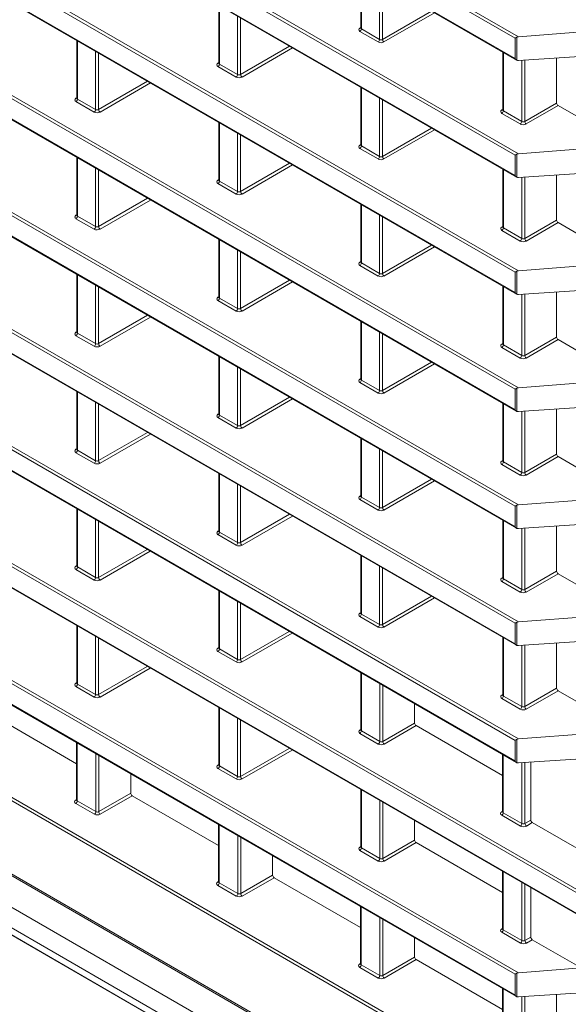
# Model space of a CAD drawing. Header units: millimetres. Extents: x 0 to 1118, y 0 to 864.
# Tile 182 of 256: x 813 to 826, y 316 to 339. Entities that reach past the tile are written whole.
import ezdxf

# ---------------------------------------------------------------- set-up
doc = ezdxf.new("R2010")
doc.units = ezdxf.units.MM

msp = doc.modelspace()

# ---------------------------------------------------------------- linework, layer by layer
at = {"color": 9, "linetype": 'Continuous', "lineweight": 0}
for p, q in [((779.903, 364.741), (824.822, 338.81)), ((824.742, 338.775), (779.833, 364.7)), ((779.833, 364.21), (824.742, 338.284)), ((824.742, 335.962), (779.833, 361.887)), ((779.903, 361.928), (824.822, 335.997)), ((779.833, 361.397), (824.742, 335.471)), ((824.742, 333.149), (779.833, 359.074)), ((779.903, 359.115), (824.822, 333.184)), ((779.833, 358.584), (824.742, 332.658)), ((824.742, 330.336), (779.833, 356.261)), ((779.903, 356.302), (824.822, 330.371)), ((779.833, 355.771), (824.742, 329.845)), ((824.742, 327.523), (779.833, 353.448)), ((779.903, 353.489), (824.822, 327.558)), ((779.833, 352.958), (824.742, 327.032)), ((777.38, 351.561), (824.742, 324.219)), ((824.742, 324.71), (779.833, 350.635)), ((779.903, 350.676), (824.822, 324.745)), ((824.742, 321.897), (777.38, 349.238)), ((777.451, 349.279), (824.822, 321.932)), ((777.38, 348.742), (824.742, 321.401)), ((826.979, 317.798), (777.38, 346.431)), ((777.451, 346.471), (827.014, 317.859)), ((777.38, 345.929), (826.979, 317.297)), ((824.742, 316.276), (781.796, 341.069)), ((781.868, 341.108), (824.822, 316.311)), ((781.706, 340.619), (824.742, 315.775)), ((821.05, 340.398), (821.05, 338.997)), ((821.488, 338.745), (821.488, 340.146)), ((821.558, 340.105), (821.558, 338.746)), ((817.639, 339.555), (817.639, 338.154)), ((821.558, 338.746), (822.736, 339.425)), ((822.807, 339.385), (821.593, 338.684)), ((818.076, 337.902), (818.076, 339.303)), ((818.146, 339.262), (818.146, 337.902)), ((821.015, 339.018), (821.036, 339.031)), ((821.453, 338.684), (821.015, 338.936)), ((821.05, 338.997), (821.488, 338.745)), ((814.227, 338.712), (814.227, 337.311)), ((824.742, 338.284), (824.742, 338.775)), ((824.784, 338.799), (824.784, 338.244)), ((824.742, 313.463), (781.307, 338.538)), ((781.377, 338.578), (824.822, 313.498)), ((814.664, 337.058), (814.664, 338.459)), ((818.146, 337.902), (819.324, 338.582)), ((819.395, 338.541), (818.182, 337.841)), ((814.734, 338.419), (814.734, 337.059)), ((824.462, 338.429), (824.462, 337.028)), ((824.904, 336.773), (824.904, 338.243)), ((824.974, 338.248), (824.974, 336.773)), ((817.603, 338.175), (817.624, 338.187)), ((818.041, 337.841), (817.604, 338.093)), ((817.639, 338.154), (818.076, 337.902)), ((814.734, 337.059), (815.912, 337.739)), ((779.928, 337.572), (824.742, 311.701)), ((815.983, 337.698), (814.77, 336.997)), ((821.05, 337.585), (821.05, 336.184)), ((814.191, 337.331), (814.212, 337.344)), ((814.227, 337.311), (814.664, 337.058)), ((821.488, 335.932), (821.488, 337.333)), ((821.558, 337.292), (821.558, 335.933)), ((814.629, 336.997), (814.192, 337.249)), ((824.427, 337.049), (824.448, 337.061)), ((824.462, 337.028), (824.904, 336.773)), ((824.974, 336.773), (825.741, 337.216)), ((825.777, 337.155), (825.01, 336.712)), ((824.869, 336.712), (824.427, 336.967)), ((817.639, 336.742), (817.639, 335.341)), ((821.558, 335.933), (822.736, 336.613)), ((822.807, 336.572), (821.593, 335.871)), ((840.245, 301.948), (780.336, 336.533)), ((818.076, 335.089), (818.076, 336.49)), ((818.146, 336.449), (818.146, 335.089)), ((821.015, 336.205), (821.036, 336.218)), ((821.453, 335.871), (821.015, 336.123)), ((821.05, 336.184), (821.488, 335.932)), ((780.336, 336.038), (839.899, 301.653)), ((814.227, 335.899), (814.227, 334.498)), ((824.742, 335.471), (824.742, 335.962)), ((824.784, 335.986), (824.784, 335.431)), ((839.781, 301.552), (780.44, 335.809)), ((814.664, 334.245), (814.664, 335.646)), ((814.734, 335.606), (814.734, 334.246)), ((818.146, 335.089), (819.324, 335.769)), ((819.395, 335.728), (818.182, 335.028)), ((824.462, 335.616), (824.462, 334.215)), ((817.603, 335.362), (817.624, 335.374)), ((824.904, 333.96), (824.904, 335.43)), ((824.974, 335.435), (824.974, 333.96)), ((818.041, 335.028), (817.604, 335.28)), ((817.639, 335.341), (818.076, 335.089)), ((814.734, 334.246), (815.912, 334.926)), ((815.983, 334.885), (814.77, 334.185)), ((821.05, 334.772), (821.05, 333.371)), ((814.191, 334.518), (814.212, 334.531)), ((814.629, 334.184), (814.192, 334.436)), ((814.227, 334.498), (814.664, 334.245)), ((821.488, 333.119), (821.488, 334.52)), ((821.558, 334.479), (821.558, 333.12)), ((824.427, 334.236), (824.448, 334.248)), ((824.462, 334.215), (824.904, 333.96)), ((824.974, 333.96), (825.741, 334.403)), ((825.777, 334.342), (825.01, 333.899)), ((824.869, 333.899), (824.427, 334.154)), ((817.639, 333.929), (817.639, 332.528)), ((821.558, 333.12), (822.736, 333.8)), ((822.807, 333.759), (821.593, 333.058)), ((818.076, 332.276), (818.076, 333.677)), ((818.146, 333.636), (818.146, 332.276)), ((821.015, 333.392), (821.036, 333.405)), ((821.453, 333.058), (821.015, 333.31)), ((821.05, 333.371), (821.488, 333.119)), ((814.227, 333.086), (814.227, 331.685)), ((824.742, 332.658), (824.742, 333.149)), ((824.784, 333.173), (824.784, 332.618)), ((814.664, 331.432), (814.664, 332.833)), ((814.734, 332.793), (814.734, 331.433)), ((818.146, 332.276), (819.324, 332.956)), ((819.395, 332.915), (818.182, 332.215)), ((824.462, 332.803), (824.462, 331.402)), ((817.603, 332.549), (817.624, 332.561)), ((817.639, 332.528), (818.076, 332.276)), ((824.904, 331.147), (824.904, 332.617)), ((824.974, 332.622), (824.974, 331.147)), ((818.041, 332.215), (817.604, 332.467)), ((814.734, 331.433), (815.912, 332.113)), ((815.983, 332.072), (814.77, 331.372)), ((821.05, 331.959), (821.05, 330.558)), ((814.191, 331.705), (814.212, 331.718)), ((814.629, 331.371), (814.192, 331.624)), ((814.227, 331.685), (814.664, 331.432)), ((821.488, 330.306), (821.488, 331.707)), ((821.558, 331.667), (821.558, 330.307)), ((824.974, 331.147), (825.741, 331.59)), ((824.427, 331.423), (824.448, 331.435)), ((824.869, 331.086), (824.427, 331.341)), ((824.462, 331.402), (824.904, 331.147)), ((825.777, 331.529), (825.01, 331.086)), ((817.639, 331.116), (817.639, 329.715)), ((818.076, 329.463), (818.076, 330.864)), ((821.558, 330.307), (822.736, 330.987)), ((822.807, 330.946), (821.593, 330.245)), ((818.146, 330.823), (818.146, 329.463)), ((821.015, 330.579), (821.036, 330.592)), ((821.453, 330.245), (821.015, 330.497)), ((821.05, 330.558), (821.488, 330.306)), ((814.227, 330.273), (814.227, 328.872)), ((824.742, 329.845), (824.742, 330.336)), ((824.784, 330.36), (824.784, 329.805)), ((814.664, 328.619), (814.664, 330.02)), ((814.734, 329.98), (814.734, 328.62)), ((818.146, 329.463), (819.324, 330.143)), ((819.395, 330.102), (818.182, 329.402)), ((824.462, 329.99), (824.462, 328.589)), ((817.603, 329.736), (817.624, 329.748)), ((817.639, 329.715), (818.076, 329.463)), ((824.904, 328.334), (824.904, 329.804)), ((824.974, 329.809), (824.974, 328.334)), ((818.041, 329.402), (817.604, 329.654)), ((814.734, 328.62), (815.912, 329.3)), ((815.983, 329.259), (814.77, 328.559)), ((821.05, 329.146), (821.05, 327.745)), ((814.191, 328.893), (814.212, 328.905)), ((814.629, 328.558), (814.192, 328.811)), ((814.227, 328.872), (814.664, 328.619)), ((821.488, 327.493), (821.488, 328.894)), ((821.558, 328.854), (821.558, 327.494)), ((824.974, 328.334), (825.741, 328.777)), ((824.427, 328.61), (824.448, 328.622)), ((824.869, 328.273), (824.427, 328.528)), ((824.462, 328.589), (824.904, 328.334)), ((825.777, 328.716), (825.01, 328.273)), ((817.639, 328.303), (817.639, 326.902)), ((818.076, 326.65), (818.076, 328.051)), ((821.558, 327.494), (822.736, 328.174)), ((822.807, 328.133), (821.593, 327.432)), ((818.146, 328.01), (818.146, 326.65)), ((821.015, 327.766), (821.036, 327.779)), ((821.453, 327.432), (821.015, 327.684)), ((821.05, 327.745), (821.488, 327.493)), ((814.227, 327.454), (814.227, 326.064)), ((818.146, 326.65), (819.324, 327.33)), ((824.742, 327.032), (824.742, 327.523)), ((824.784, 327.547), (824.784, 326.992)), ((814.664, 325.812), (814.664, 327.202)), ((814.734, 327.161), (814.734, 325.812)), ((819.395, 327.289), (818.182, 326.589)), ((824.462, 327.177), (824.462, 325.776)), ((817.603, 326.923), (817.624, 326.935)), ((818.041, 326.589), (817.604, 326.841)), ((817.639, 326.902), (818.076, 326.65)), ((824.904, 325.521), (824.904, 326.991)), ((824.974, 326.996), (824.974, 325.521)), ((814.734, 325.812), (815.903, 326.487)), ((815.974, 326.446), (814.77, 325.751)), ((821.05, 326.334), (821.05, 324.932)), ((814.191, 326.085), (814.212, 326.097)), ((814.629, 325.751), (814.192, 326.003)), ((814.227, 326.064), (814.664, 325.812)), ((821.488, 324.68), (821.488, 326.081)), ((821.558, 326.041), (821.558, 324.681)), ((824.974, 325.521), (825.741, 325.964)), ((825.777, 325.903), (825.01, 325.46)), ((824.427, 325.797), (824.448, 325.809)), ((824.869, 325.46), (824.427, 325.715)), ((824.462, 325.776), (824.904, 325.521)), ((817.639, 325.485), (817.639, 324.094)), ((818.076, 323.842), (818.076, 325.232)), ((818.146, 325.192), (818.146, 323.843)), ((821.558, 324.681), (822.736, 325.361)), ((822.807, 325.32), (821.593, 324.619)), ((821.015, 324.953), (821.036, 324.966)), ((821.453, 324.619), (821.015, 324.871)), ((821.05, 324.932), (821.488, 324.68)), ((824.742, 324.219), (824.742, 324.71)), ((824.784, 324.734), (824.784, 324.179)), ((814.227, 324.641), (814.227, 323.251)), ((818.146, 323.843), (819.315, 324.517)), ((819.385, 324.476), (818.182, 323.781)), ((814.664, 322.999), (814.664, 324.389)), ((814.734, 324.348), (814.734, 322.999)), ((824.462, 324.364), (824.462, 322.963)), ((817.603, 324.115), (817.624, 324.128)), ((818.041, 323.781), (817.604, 324.033)), ((817.639, 324.094), (818.076, 323.842)), ((824.904, 322.708), (824.904, 324.178)), ((824.974, 324.183), (824.974, 322.708)), ((814.734, 322.999), (815.903, 323.674)), ((815.974, 323.633), (814.77, 322.938)), ((821.05, 323.515), (821.05, 322.125)), ((814.191, 323.272), (814.212, 323.284)), ((814.629, 322.938), (814.192, 323.19)), ((814.227, 323.251), (814.664, 322.999)), ((821.492, 321.87), (821.492, 323.26)), ((821.563, 323.22), (821.563, 321.87)), ((824.974, 322.708), (825.741, 323.151)), ((825.777, 323.09), (825.01, 322.647)), ((824.427, 322.984), (824.448, 322.996)), ((824.869, 322.647), (824.427, 322.902)), ((824.462, 322.963), (824.904, 322.708)), ((817.639, 322.672), (817.639, 321.281)), ((818.076, 321.029), (818.076, 322.419)), ((818.146, 322.379), (818.146, 321.03)), ((821.015, 322.146), (821.036, 322.158)), ((821.05, 322.125), (821.492, 321.87)), ((821.563, 321.87), (822.33, 322.313)), ((822.365, 322.252), (821.598, 321.809)), ((821.457, 321.809), (821.015, 322.064)), ((824.742, 321.401), (824.742, 321.897)), ((824.784, 321.921), (824.784, 321.361)), ((814.222, 321.831), (814.222, 320.441)), ((818.146, 321.03), (819.315, 321.704)), ((819.385, 321.663), (818.182, 320.968)), ((814.669, 320.183), (814.669, 321.573)), ((814.739, 321.533), (814.739, 320.183)), ((824.458, 321.548), (824.458, 320.158)), ((817.603, 321.302), (817.624, 321.315)), ((818.041, 320.968), (817.604, 321.22)), ((817.639, 321.281), (818.076, 321.029)), ((824.909, 319.897), (824.909, 321.36)), ((824.98, 321.365), (824.98, 319.898)), ((821.05, 320.702), (821.05, 319.312)), ((814.187, 320.462), (814.208, 320.474)), ((814.739, 320.183), (815.506, 320.626)), ((815.541, 320.565), (814.774, 320.122)), ((821.492, 319.057), (821.492, 320.447)), ((814.634, 320.122), (814.187, 320.38)), ((814.222, 320.441), (814.669, 320.183)), ((821.563, 320.407), (821.563, 319.057)), ((824.422, 320.179), (824.443, 320.191)), ((824.874, 319.836), (824.423, 320.097)), ((824.458, 320.158), (824.909, 319.897)), ((824.98, 319.898), (825.123, 319.98)), ((817.634, 319.861), (817.634, 318.471)), ((825.158, 319.919), (825.015, 319.836)), ((818.08, 318.213), (818.08, 319.604)), ((818.151, 319.563), (818.151, 318.214)), ((821.015, 319.333), (821.036, 319.345)), ((821.05, 319.312), (821.492, 319.057)), ((821.563, 319.057), (822.33, 319.5)), ((822.365, 319.439), (821.598, 318.996)), ((821.457, 318.996), (821.015, 319.251)), ((818.151, 318.214), (818.918, 318.657)), ((818.953, 318.596), (818.186, 318.153)), ((824.458, 318.735), (824.458, 317.345)), ((817.598, 318.492), (817.619, 318.505)), ((818.045, 318.152), (817.599, 318.41)), ((817.634, 318.471), (818.08, 318.213)), ((824.909, 317.084), (824.909, 318.474)), ((824.98, 318.434), (824.98, 317.085)), ((821.046, 317.892), (821.046, 316.501)), ((821.492, 316.244), (821.492, 317.634)), ((821.563, 317.594), (821.563, 316.244)), ((824.422, 317.366), (824.443, 317.378)), ((824.874, 317.023), (824.423, 317.284)), ((824.458, 317.345), (824.909, 317.084)), ((824.98, 317.085), (825.123, 317.167)), ((825.158, 317.106), (825.015, 317.023)), ((821.563, 316.244), (822.33, 316.687)), ((821.01, 316.522), (821.031, 316.535)), ((821.457, 316.183), (821.011, 316.44)), ((821.046, 316.501), (821.492, 316.244)), ((822.365, 316.626), (821.598, 316.183)), ((824.742, 315.775), (824.742, 316.276)), ((824.784, 316.3), (824.784, 315.735)), ((824.458, 315.922), (824.458, 314.532)), ((824.904, 314.274), (824.904, 315.734)), ((824.974, 315.739), (824.974, 314.275))]:
    msp.add_line(p, q, dxfattribs=at)
at = {"color": 7, "linetype": 'Continuous', "lineweight": 15}
for p, q in [((779.868, 364.172), (824.777, 338.247)), ((779.868, 361.359), (824.777, 335.434)), ((779.868, 358.547), (824.777, 332.621)), ((779.868, 355.734), (824.777, 329.808)), ((779.868, 352.921), (824.777, 326.995)), ((777.416, 351.523), (824.777, 324.182)), ((777.416, 348.705), (824.777, 321.364)), ((777.416, 345.892), (826.989, 317.274)), ((781.734, 340.586), (824.777, 315.738)), ((821.036, 340.407), (821.036, 339.018)), ((817.624, 339.563), (817.624, 338.175)), ((821.036, 339.018), (821.034, 339.012)), ((826.779, 338.96), (824.822, 338.81)), ((814.212, 338.72), (814.212, 337.331)), ((824.448, 338.437), (824.448, 337.048)), ((824.822, 338.238), (826.417, 338.342)), ((825.741, 338.298), (825.741, 337.216)), ((817.624, 338.175), (817.623, 338.168)), ((779.954, 337.515), (824.78, 311.637)), ((821.036, 337.594), (821.036, 336.205)), ((814.212, 337.331), (814.211, 337.325)), ((824.447, 337.049), (824.446, 337.042)), ((826.79, 336.57), (825.777, 337.155)), ((817.624, 336.75), (817.624, 335.362)), ((821.036, 336.205), (821.034, 336.199)), ((826.779, 336.147), (824.822, 335.997)), ((814.212, 335.907), (814.212, 334.518)), ((780.763, 335.623), (839.781, 301.552)), ((824.448, 335.624), (824.448, 334.235)), ((817.624, 335.362), (817.623, 335.355)), ((824.822, 335.425), (826.417, 335.529)), ((825.741, 335.485), (825.741, 334.403)), ((821.036, 334.781), (821.036, 333.392)), ((814.212, 334.518), (814.211, 334.512)), ((824.447, 334.236), (824.446, 334.229)), ((826.79, 333.757), (825.777, 334.342)), ((817.624, 333.938), (817.624, 332.549)), ((821.036, 333.392), (821.034, 333.386)), ((826.779, 333.334), (824.822, 333.184)), ((814.212, 333.094), (814.212, 331.705)), ((824.448, 332.811), (824.448, 331.422)), ((817.624, 332.549), (817.623, 332.542)), ((824.822, 332.612), (826.417, 332.716)), ((825.741, 332.672), (825.741, 331.59)), ((821.036, 331.968), (821.036, 330.579)), ((814.212, 331.706), (814.211, 331.699)), ((824.447, 331.423), (824.446, 331.416)), ((826.79, 330.944), (825.777, 331.529)), ((817.624, 331.125), (817.624, 329.736)), ((821.036, 330.579), (821.034, 330.573)), ((826.779, 330.521), (824.822, 330.371)), ((814.212, 330.281), (814.212, 328.892)), ((824.448, 329.998), (824.448, 328.609)), ((817.624, 329.736), (817.623, 329.729)), ((824.822, 329.799), (826.417, 329.903)), ((825.741, 329.859), (825.741, 328.777)), ((821.036, 329.155), (821.036, 327.766)), ((814.212, 328.893), (814.211, 328.886)), ((824.447, 328.61), (824.446, 328.603)), ((826.79, 328.131), (825.777, 328.716)), ((817.624, 328.312), (817.624, 326.923)), ((821.036, 327.766), (821.034, 327.76)), ((826.779, 327.708), (824.822, 327.558)), ((814.212, 327.463), (814.212, 326.085)), ((824.448, 327.185), (824.448, 325.796)), ((824.822, 326.986), (826.417, 327.09)), ((817.624, 326.923), (817.623, 326.916)), ((825.741, 327.046), (825.741, 325.964)), ((821.036, 326.342), (821.036, 324.953)), ((814.212, 326.085), (814.211, 326.078)), ((826.79, 325.318), (825.777, 325.903)), ((824.447, 325.797), (824.446, 325.79)), ((817.624, 325.493), (817.624, 324.115)), ((821.036, 324.953), (821.034, 324.947)), ((826.779, 324.895), (824.822, 324.745)), ((814.212, 324.65), (814.212, 323.272)), ((824.448, 324.372), (824.448, 322.983)), ((824.822, 324.173), (826.417, 324.277)), ((817.624, 324.115), (817.623, 324.109)), ((825.741, 324.233), (825.741, 323.151)), ((821.036, 323.524), (821.036, 322.145)), ((814.212, 323.272), (814.211, 323.265)), ((826.79, 322.505), (825.777, 323.09)), ((824.447, 322.984), (824.446, 322.977)), ((817.624, 322.68), (817.624, 321.302)), ((822.33, 322.777), (822.33, 322.313)), ((814.208, 321.335), (812.13, 322.535)), ((821.036, 322.146), (821.034, 322.139)), ((824.443, 321.052), (822.365, 322.252)), ((826.779, 322.082), (824.822, 321.932)), ((814.208, 321.84), (814.208, 320.461)), ((824.443, 321.557), (824.443, 320.178)), ((826.334, 321.453), (824.822, 321.355)), ((817.624, 321.302), (817.623, 321.296)), ((825.123, 319.98), (825.123, 321.374)), ((815.506, 321.09), (815.506, 320.626)), ((821.036, 320.711), (821.036, 319.332)), ((814.207, 320.462), (814.206, 320.455)), ((817.619, 319.366), (815.541, 320.565)), ((824.443, 320.179), (824.441, 320.172)), ((817.619, 319.87), (817.619, 318.492)), ((822.33, 319.964), (822.33, 319.5)), ((826.796, 318.973), (825.158, 319.919)), ((821.036, 319.333), (821.034, 319.326)), ((824.443, 318.239), (822.365, 319.439)), ((818.918, 319.12), (818.918, 318.657)), ((821.031, 317.396), (818.953, 318.596)), ((824.443, 318.744), (824.443, 317.365)), ((817.619, 318.492), (817.618, 318.486)), ((825.123, 317.167), (825.123, 318.351)), ((821.031, 317.9), (821.031, 316.522)), ((822.33, 317.151), (822.33, 316.687)), ((824.443, 317.366), (824.441, 317.359)), ((825.158, 317.106), (826.334, 316.427)), ((821.031, 316.522), (821.03, 316.516)), ((824.443, 315.426), (822.365, 316.626)), ((824.822, 316.311), (826.334, 316.427)), ((824.443, 315.931), (824.443, 314.553)), ((826.458, 315.835), (824.822, 315.729)), ((825.741, 315.789), (825.741, 314.718))]:
    msp.add_line(p, q, dxfattribs=at)
at = {"color": 7, "linetype": 'Continuous', "lineweight": 15, "flags": 128}
for points in [[(824.742, 338.775), (824.749, 338.779), (824.757, 338.783), (824.766, 338.788), (824.775, 338.793), (824.784, 338.799)], [(824.742, 335.962), (824.749, 335.966), (824.757, 335.97), (824.766, 335.975), (824.775, 335.98), (824.784, 335.986)], [(824.742, 333.149), (824.749, 333.153), (824.757, 333.157), (824.766, 333.162), (824.775, 333.167), (824.784, 333.173)], [(824.742, 330.336), (824.749, 330.34), (824.757, 330.344), (824.766, 330.349), (824.775, 330.354), (824.784, 330.36)], [(824.742, 327.523), (824.749, 327.527), (824.757, 327.531), (824.766, 327.536), (824.775, 327.541), (824.784, 327.547)], [(824.742, 324.71), (824.749, 324.714), (824.757, 324.718), (824.766, 324.723), (824.775, 324.728), (824.784, 324.734)], [(824.742, 321.897), (824.749, 321.901), (824.757, 321.905), (824.766, 321.91), (824.775, 321.915), (824.784, 321.921)], [(824.742, 316.276), (824.749, 316.28), (824.757, 316.285), (824.766, 316.29), (824.775, 316.295), (824.784, 316.3)]]:
    msp.add_lwpolyline(points, dxfattribs=at)
at = {"color": 9, "linetype": 'Continuous', "lineweight": 0}
for centre, radius, start, end in [((821.03, 339.041), 0.0277, 236.1325, 280.7371), ((820.974, 339.001), 0.0769, 302.9181, 357.3706), ((821.411, 338.749), 0.0769, 302.9181, 357.3706), ((821.636, 338.75), 0.078, 183.0599, 236.9401), ((817.618, 338.198), 0.0277, 236.1434, 280.6298), ((817.562, 338.157), 0.0769, 302.9181, 357.3706), ((817.999, 337.905), 0.0769, 302.9181, 357.3706), ((818.224, 337.906), 0.078, 183.0599, 236.9401), ((814.207, 337.354), 0.0277, 236.1434, 280.6298), ((814.15, 337.314), 0.0769, 302.9181, 357.3706), ((814.587, 337.062), 0.0769, 302.9181, 357.3706), ((814.812, 337.063), 0.078, 183.0599, 236.9401), ((824.442, 337.072), 0.0277, 236.1325, 280.7371), ((824.385, 337.031), 0.0769, 302.9181, 357.3706), ((824.827, 336.776), 0.0769, 302.9181, 357.3706), ((825.052, 336.777), 0.078, 183.0599, 236.9401), ((821.03, 336.228), 0.0277, 236.1434, 280.6298), ((820.974, 336.188), 0.0769, 302.9181, 357.3706), ((821.411, 335.936), 0.0769, 302.9181, 357.3706), ((821.636, 335.937), 0.078, 183.0599, 236.9401), ((817.618, 335.385), 0.0277, 236.1434, 280.6298), ((817.562, 335.344), 0.0769, 302.9181, 357.3706), ((817.999, 335.092), 0.0769, 302.9181, 357.3706), ((818.224, 335.093), 0.078, 183.0599, 236.9401), ((814.207, 334.541), 0.0277, 236.1434, 280.6298), ((814.15, 334.501), 0.0769, 302.9181, 357.3706), ((814.587, 334.249), 0.0769, 302.9181, 357.3706), ((814.812, 334.25), 0.078, 183.0599, 236.9401), ((824.442, 334.259), 0.0277, 236.1434, 280.6298), ((824.385, 334.218), 0.0769, 302.9181, 357.3706), ((824.827, 333.963), 0.0769, 302.9181, 357.3706), ((825.052, 333.964), 0.078, 183.0599, 236.9401), ((821.03, 333.415), 0.0277, 236.1434, 280.6298), ((820.974, 333.375), 0.0769, 302.9181, 357.3706), ((821.411, 333.123), 0.0769, 302.9181, 357.3706), ((821.636, 333.124), 0.078, 183.0599, 236.9401), ((817.618, 332.572), 0.0277, 236.1434, 280.6298), ((817.562, 332.531), 0.0769, 302.9181, 357.3706), ((817.999, 332.279), 0.0769, 302.9181, 357.3706), ((818.224, 332.28), 0.078, 183.0599, 236.9401), ((814.207, 331.728), 0.0277, 236.1434, 280.6298), ((814.15, 331.688), 0.0769, 302.9181, 357.3706), ((814.587, 331.436), 0.0769, 302.9181, 357.3706), ((814.812, 331.437), 0.078, 183.0599, 236.9401), ((824.442, 331.446), 0.0277, 236.1434, 280.6298), ((824.385, 331.405), 0.0769, 302.9181, 357.3706), ((824.827, 331.15), 0.0769, 302.9181, 357.3706), ((825.052, 331.151), 0.078, 183.0599, 236.9401), ((821.03, 330.602), 0.0277, 236.1434, 280.6298), ((820.974, 330.562), 0.0769, 302.9181, 357.3706), ((821.411, 330.31), 0.0769, 302.9181, 357.3706), ((821.636, 330.311), 0.078, 183.0599, 236.9401), ((817.618, 329.759), 0.0277, 236.1434, 280.6298), ((817.562, 329.719), 0.0769, 302.9181, 357.3706), ((817.999, 329.466), 0.0769, 302.9181, 357.3706), ((818.224, 329.467), 0.078, 183.0599, 236.9401), ((814.207, 328.916), 0.0277, 236.1434, 280.6298), ((814.15, 328.875), 0.0769, 302.9181, 357.3706), ((814.587, 328.623), 0.0769, 302.9181, 357.3706), ((814.812, 328.624), 0.078, 183.0599, 236.9401), ((824.442, 328.633), 0.0277, 236.1434, 280.6298), ((824.385, 328.592), 0.0769, 302.9181, 357.3706), ((824.827, 328.337), 0.0769, 302.9181, 357.3706), ((825.052, 328.338), 0.078, 183.0599, 236.9401), ((821.03, 327.789), 0.0277, 236.1434, 280.6298), ((820.974, 327.749), 0.0769, 302.9181, 357.3706), ((821.411, 327.497), 0.0769, 302.9181, 357.3706), ((821.636, 327.498), 0.078, 183.0599, 236.9401), ((817.618, 326.946), 0.0277, 236.1434, 280.6298), ((817.562, 326.906), 0.0769, 302.9181, 357.3706), ((817.999, 326.653), 0.0769, 302.9181, 357.3706), ((818.224, 326.654), 0.078, 183.0599, 236.9401), ((814.207, 326.108), 0.0277, 236.1434, 280.6298), ((814.15, 326.067), 0.0769, 302.9181, 357.3706), ((814.587, 325.815), 0.0769, 302.9181, 357.3706), ((814.812, 325.816), 0.078, 183.0599, 236.9401), ((824.442, 325.82), 0.0277, 236.1434, 280.6298), ((824.385, 325.779), 0.0769, 302.9181, 357.3706), ((824.827, 325.524), 0.0769, 302.9181, 357.3706), ((825.052, 325.525), 0.078, 183.0599, 236.9401), ((821.03, 324.976), 0.0277, 236.1434, 280.6298), ((820.974, 324.936), 0.0769, 302.9181, 357.3706), ((821.411, 324.684), 0.0769, 302.9181, 357.3706), ((821.636, 324.685), 0.078, 183.0599, 236.9401), ((817.618, 324.138), 0.0277, 236.1434, 280.6298), ((817.562, 324.098), 0.0769, 302.9181, 357.3706), ((817.999, 323.846), 0.0769, 302.9181, 357.3706), ((818.224, 323.847), 0.078, 183.0599, 236.9401), ((814.207, 323.295), 0.0277, 236.1434, 280.6298), ((814.15, 323.254), 0.0769, 302.9181, 357.3706), ((814.587, 323.002), 0.0769, 302.9181, 357.3706), ((814.812, 323.003), 0.078, 183.0599, 236.9401), ((824.442, 323.007), 0.0277, 236.1434, 280.6298), ((824.385, 322.966), 0.0769, 302.9181, 357.3706), ((824.827, 322.711), 0.0769, 302.9181, 357.3706), ((825.052, 322.713), 0.078, 183.0599, 236.9401), ((821.03, 322.169), 0.0277, 236.1434, 280.6298), ((820.974, 322.128), 0.0769, 302.9181, 357.3706), ((821.415, 321.873), 0.0769, 302.9181, 357.3706), ((821.641, 321.874), 0.078, 183.0599, 236.9401), ((817.618, 321.325), 0.0277, 236.1434, 280.6298), ((817.562, 321.285), 0.0769, 302.9181, 357.3706), ((817.999, 321.033), 0.0769, 302.9181, 357.3706), ((818.224, 321.034), 0.078, 183.0599, 236.9401), ((814.202, 320.485), 0.0277, 236.1434, 280.6298), ((814.145, 320.444), 0.0769, 302.9181, 357.3706), ((814.592, 320.187), 0.0769, 302.9181, 357.3706), ((814.817, 320.188), 0.078, 183.0599, 236.9401), ((824.437, 320.202), 0.0277, 236.1434, 280.6298), ((824.381, 320.161), 0.0769, 302.9181, 357.3706), ((824.833, 319.901), 0.0769, 302.9181, 357.3706), ((825.058, 319.902), 0.078, 183.0599, 236.9401), ((821.03, 319.356), 0.0277, 236.1434, 280.6298), ((820.974, 319.315), 0.0769, 302.9181, 357.3706), ((821.415, 319.06), 0.0769, 302.9181, 357.3706), ((821.641, 319.061), 0.078, 183.0599, 236.9401), ((817.614, 318.515), 0.0277, 236.1434, 280.6298), ((817.557, 318.475), 0.0769, 302.9181, 357.3706), ((818.004, 318.217), 0.0769, 302.9181, 357.3706), ((818.229, 318.218), 0.078, 183.0599, 236.9401), ((824.437, 317.389), 0.0277, 236.1434, 280.6298), ((824.381, 317.348), 0.0769, 302.9181, 357.3706), ((824.833, 317.088), 0.0769, 302.9181, 357.3706), ((825.058, 317.089), 0.078, 183.0599, 236.9401), ((821.026, 316.545), 0.0277, 236.1434, 280.6298), ((820.969, 316.505), 0.0769, 302.9181, 357.3706), ((821.415, 316.247), 0.0769, 302.9181, 357.3706), ((821.641, 316.248), 0.078, 183.0599, 236.9401)]:
    msp.add_arc(centre, radius, start, end, dxfattribs=at)
for centre, major_axis, ratio, start_param, end_param in [((821.086, 338.978), (0.1, 0.0008), 0.582304, 2.360482, 3.922551), ((821.086, 339.018), (0.05, 0.0008), 0.587274, 3.132558, 3.917956), ((821.523, 338.725), (0.1, 0.0008), 0.582304, 3.922551, 5.484621), ((821.523, 338.766), (0.05, 0.0008), 0.587274, 3.917956, 5.480026), ((817.674, 338.134), (0.1, 0.0008), 0.582304, 2.360482, 3.922551), ((817.674, 338.175), (0.05, 0.0008), 0.587274, 3.132558, 3.917956), ((818.111, 337.882), (0.1, 0.0008), 0.582304, 3.922551, 5.484621), ((818.111, 337.923), (0.05, 0.0008), 0.587274, 3.917956, 5.480026), ((814.263, 337.291), (0.1, 0.0008), 0.582304, 2.360482, 3.922551), ((814.262, 337.332), (0.05, 0.0008), 0.587274, 3.132558, 3.917956), ((814.699, 337.079), (0.05, 0.0008), 0.587274, 3.917956, 5.480026), ((824.498, 337.008), (0.1, 0.0008), 0.582304, 2.360482, 3.922551), ((824.498, 337.049), (0.05, 0.0008), 0.587274, 3.132558, 3.917956), ((814.7, 337.039), (0.1, 0.0008), 0.582304, 3.922551, 5.484621), ((824.94, 336.753), (0.1, 0.0008), 0.582304, 3.922551, 5.484621), ((824.939, 336.794), (0.05, 0.0008), 0.587274, 3.917956, 5.480026), ((821.086, 336.165), (0.1, 0.0008), 0.582304, 2.360482, 3.922551), ((821.086, 336.205), (0.05, 0.0008), 0.587274, 3.132558, 3.917956), ((821.523, 335.912), (0.1, 0.0008), 0.582304, 3.922551, 5.484621), ((821.523, 335.953), (0.05, 0.0008), 0.587274, 3.917956, 5.480026), ((817.674, 335.321), (0.1, 0.0008), 0.582304, 2.360482, 3.922551), ((817.674, 335.362), (0.05, 0.0008), 0.587274, 3.132558, 3.917956), ((818.111, 335.069), (0.1, 0.0008), 0.582304, 3.922551, 5.484621), ((818.111, 335.11), (0.05, 0.0008), 0.587274, 3.917956, 5.480026), ((814.263, 334.478), (0.1, 0.0008), 0.582304, 2.360482, 3.922551), ((814.262, 334.519), (0.05, 0.0008), 0.587274, 3.132558, 3.917956), ((814.7, 334.226), (0.1, 0.0008), 0.582304, 3.922551, 5.484621), ((814.699, 334.266), (0.05, 0.0008), 0.587274, 3.917956, 5.480026), ((824.498, 334.195), (0.1, 0.0008), 0.582304, 2.360482, 3.922551), ((824.498, 334.236), (0.05, 0.0008), 0.587274, 3.132558, 3.917956), ((824.939, 333.981), (0.05, 0.0008), 0.587274, 3.917956, 5.480026), ((824.94, 333.94), (0.1, 0.0008), 0.582304, 3.922551, 5.484621), ((821.086, 333.352), (0.1, 0.0008), 0.582304, 2.360482, 3.922551), ((821.086, 333.392), (0.05, 0.0008), 0.587274, 3.132558, 3.917956), ((821.523, 333.1), (0.1, 0.0008), 0.582304, 3.922551, 5.484621), ((821.523, 333.14), (0.05, 0.0008), 0.587274, 3.917956, 5.480026), ((817.674, 332.508), (0.1, 0.0008), 0.582304, 2.360482, 3.922551), ((817.674, 332.549), (0.05, 0.0008), 0.587274, 3.132558, 3.917956), ((818.111, 332.256), (0.1, 0.0008), 0.582304, 3.922551, 5.484621), ((818.111, 332.297), (0.05, 0.0008), 0.587274, 3.917956, 5.480026), ((814.263, 331.665), (0.1, 0.0008), 0.582304, 2.360482, 3.922551), ((814.262, 331.706), (0.05, 0.0008), 0.587274, 3.132558, 3.917956), ((814.7, 331.413), (0.1, 0.0008), 0.582304, 3.922551, 5.484621), ((814.699, 331.453), (0.05, 0.0008), 0.587274, 3.917956, 5.480026), ((824.498, 331.382), (0.1, 0.0008), 0.582304, 2.360482, 3.922551), ((824.498, 331.423), (0.05, 0.0008), 0.587274, 3.132558, 3.917956), ((824.939, 331.168), (0.05, 0.0008), 0.587274, 3.917956, 5.480026), ((824.94, 331.127), (0.1, 0.0008), 0.582304, 3.922551, 5.484621), ((821.086, 330.539), (0.1, 0.0008), 0.582304, 2.360482, 3.922551), ((821.086, 330.579), (0.05, 0.0008), 0.587274, 3.132558, 3.917956), ((821.523, 330.287), (0.1, 0.0008), 0.582304, 3.922551, 5.484621), ((821.523, 330.327), (0.05, 0.0008), 0.587274, 3.917956, 5.480026), ((817.674, 329.695), (0.1, 0.0008), 0.582304, 2.360482, 3.922551), ((817.674, 329.736), (0.05, 0.0008), 0.587274, 3.132558, 3.917956), ((818.111, 329.484), (0.05, 0.0008), 0.587274, 3.917956, 5.480026), ((818.111, 329.443), (0.1, 0.0008), 0.582304, 3.922551, 5.484621), ((814.263, 328.852), (0.1, 0.0008), 0.582304, 2.360482, 3.922551), ((814.262, 328.893), (0.05, 0.0008), 0.587274, 3.132558, 3.917956), ((814.7, 328.6), (0.1, 0.0008), 0.582304, 3.922551, 5.484621), ((814.699, 328.64), (0.05, 0.0008), 0.587274, 3.917956, 5.480026), ((824.498, 328.569), (0.1, 0.0008), 0.582304, 2.360482, 3.922551), ((824.498, 328.61), (0.05, 0.0008), 0.587274, 3.132558, 3.917956), ((824.94, 328.314), (0.1, 0.0008), 0.582304, 3.922551, 5.484621), ((824.939, 328.355), (0.05, 0.0008), 0.587274, 3.917956, 5.480026), ((821.086, 327.726), (0.1, 0.0008), 0.582304, 2.360482, 3.922551), ((821.086, 327.767), (0.05, 0.0008), 0.587274, 3.132558, 3.917956), ((821.523, 327.474), (0.1, 0.0008), 0.582304, 3.922551, 5.484621), ((821.523, 327.514), (0.05, 0.0008), 0.587274, 3.917956, 5.480026), ((817.674, 326.882), (0.1, 0.0008), 0.582304, 2.360482, 3.922551), ((817.674, 326.923), (0.05, 0.0008), 0.587274, 3.132558, 3.917956), ((818.111, 326.671), (0.05, 0.0008), 0.587274, 3.917956, 5.480026), ((818.111, 326.63), (0.1, 0.0008), 0.582304, 3.922551, 5.484621), ((814.263, 326.044), (0.1, 0.0008), 0.582304, 2.360482, 3.922551), ((814.262, 326.085), (0.05, 0.0008), 0.587274, 3.132558, 3.917956), ((814.7, 325.792), (0.1, 0.0008), 0.582304, 3.922551, 5.484621), ((814.699, 325.833), (0.05, 0.0008), 0.587274, 3.917956, 5.480026), ((824.498, 325.756), (0.1, 0.0008), 0.582304, 2.360482, 3.922551), ((824.498, 325.797), (0.05, 0.0008), 0.587274, 3.132558, 3.917956), ((824.94, 325.501), (0.1, 0.0008), 0.582304, 3.922551, 5.484621), ((824.939, 325.542), (0.05, 0.0008), 0.587274, 3.917956, 5.480026), ((821.086, 324.913), (0.1, 0.0008), 0.582304, 2.360482, 3.922551), ((821.086, 324.954), (0.05, 0.0008), 0.587274, 3.132558, 3.917956), ((821.523, 324.661), (0.1, 0.0008), 0.582304, 3.922551, 5.484621), ((821.523, 324.701), (0.05, 0.0008), 0.587274, 3.917956, 5.480026), ((817.674, 324.075), (0.1, 0.0008), 0.582304, 2.360482, 3.922551), ((817.674, 324.115), (0.05, 0.0008), 0.587274, 3.132558, 3.917956), ((818.111, 323.822), (0.1, 0.0008), 0.582304, 3.922551, 5.484621), ((818.111, 323.863), (0.05, 0.0008), 0.587274, 3.917956, 5.480026), ((814.263, 323.231), (0.1, 0.0008), 0.582304, 2.360482, 3.922551), ((814.262, 323.272), (0.05, 0.0008), 0.587274, 3.132558, 3.917956), ((814.7, 322.979), (0.1, 0.0008), 0.582304, 3.922551, 5.484621), ((814.699, 323.02), (0.05, 0.0008), 0.587274, 3.917956, 5.480026), ((824.498, 322.943), (0.1, 0.0008), 0.582304, 2.360482, 3.922551), ((824.498, 322.984), (0.05, 0.0008), 0.587274, 3.132558, 3.917956), ((824.94, 322.688), (0.1, 0.0008), 0.582304, 3.922551, 5.484621), ((824.939, 322.729), (0.05, 0.0008), 0.587274, 3.917956, 5.480026), ((821.086, 322.105), (0.1, 0.0008), 0.582304, 2.360482, 3.922551), ((821.086, 322.146), (0.05, 0.0008), 0.587274, 3.132558, 3.917956), ((821.528, 321.891), (0.05, 0.0008), 0.587274, 3.917956, 5.480026), ((821.528, 321.85), (0.1, 0.0008), 0.582304, 3.922551, 5.484621), ((817.674, 321.262), (0.1, 0.0008), 0.582304, 2.360482, 3.922551), ((817.674, 321.302), (0.05, 0.0008), 0.587274, 3.132558, 3.917956), ((818.111, 321.01), (0.1, 0.0008), 0.582304, 3.922551, 5.484621), ((818.111, 321.05), (0.05, 0.0008), 0.587274, 3.917956, 5.480026), ((814.258, 320.421), (0.1, 0.0008), 0.582304, 2.360482, 3.922551), ((814.258, 320.462), (0.05, 0.0008), 0.587274, 3.132558, 3.917956), ((814.704, 320.163), (0.1, 0.0008), 0.582304, 3.922551, 5.484621), ((814.704, 320.204), (0.05, 0.0008), 0.587274, 3.917956, 5.480026), ((824.493, 320.138), (0.1, 0.0008), 0.582304, 2.360482, 3.922551), ((824.493, 320.179), (0.05, 0.0008), 0.587274, 3.132558, 3.917956), ((824.945, 319.878), (0.1, 0.0008), 0.582304, 3.922551, 5.484621), ((824.945, 319.918), (0.05, 0.0008), 0.587274, 3.917956, 5.480026), ((821.086, 319.292), (0.1, 0.0008), 0.582304, 2.360482, 3.922551), ((821.086, 319.333), (0.05, 0.0008), 0.587274, 3.132558, 3.917956), ((821.528, 319.078), (0.05, 0.0008), 0.587274, 3.917956, 5.480026), ((821.528, 319.037), (0.1, 0.0008), 0.582304, 3.922551, 5.484621), ((817.67, 318.452), (0.1, 0.0008), 0.582304, 2.360482, 3.922551), ((817.669, 318.492), (0.05, 0.0008), 0.587274, 3.132558, 3.917956), ((818.116, 318.194), (0.1, 0.0008), 0.582304, 3.922551, 5.484621), ((818.116, 318.235), (0.05, 0.0008), 0.587274, 3.917956, 5.480026), ((824.493, 317.325), (0.1, 0.0008), 0.582304, 2.360482, 3.922551), ((824.493, 317.366), (0.05, 0.0008), 0.587274, 3.132558, 3.917956), ((824.945, 317.065), (0.1, 0.0008), 0.582304, 3.922551, 5.484621), ((824.945, 317.105), (0.05, 0.0008), 0.587274, 3.917956, 5.480026), ((821.082, 316.482), (0.1, 0.0008), 0.582304, 2.360482, 3.922551), ((821.081, 316.523), (0.05, 0.0008), 0.587274, 3.132558, 3.917956), ((821.528, 316.265), (0.05, 0.0008), 0.587274, 3.917956, 5.480026), ((821.528, 316.224), (0.1, 0.0008), 0.582304, 3.922551, 5.484621)]:
    msp.add_ellipse(centre, major_axis=major_axis, ratio=ratio, start_param=start_param, end_param=end_param, dxfattribs=at)
at = {"color": 7, "linetype": 'Continuous', "lineweight": 15}
for centre, major_axis, ratio, start_param, end_param in [((824.822, 338.769), (0.0628, 0.0076), 0.642739, 1.50158, 2.156078), ((824.777, 338.305), (-0.0354, 0.0612), 0.577335, 1.570756, 2.478327), ((824.822, 338.279), (0.0628, 0.0076), 0.642739, 3.971221, 4.625719), ((825.777, 337.196), (-0.025, 0.0433), 0.577426, 0.785518, 2.356238), ((824.822, 335.956), (0.0628, 0.0076), 0.642739, 1.50158, 2.156078), ((824.777, 335.492), (-0.0354, 0.0612), 0.577335, 1.570756, 2.478327), ((824.822, 335.466), (0.0628, 0.0076), 0.642739, 3.971221, 4.625719), ((825.777, 334.383), (-0.025, 0.0433), 0.577426, 0.785518, 2.356238), ((824.822, 333.143), (0.0628, 0.0076), 0.642739, 1.50158, 2.156078), ((824.777, 332.679), (-0.0354, 0.0612), 0.577335, 1.570756, 2.478327), ((824.822, 332.653), (0.0628, 0.0076), 0.642739, 3.971221, 4.625719), ((825.777, 331.57), (-0.025, 0.0433), 0.577426, 0.785518, 2.356238), ((824.822, 330.33), (0.0628, 0.0076), 0.642739, 1.50158, 2.156078), ((824.777, 329.866), (-0.0354, 0.0612), 0.577335, 1.570756, 2.478327), ((824.822, 329.84), (0.0628, 0.0076), 0.642739, 3.971221, 4.625719), ((825.777, 328.757), (-0.025, 0.0433), 0.577426, 0.785518, 2.356238), ((824.822, 327.517), (0.0628, 0.0076), 0.642739, 1.50158, 2.156078), ((824.777, 327.053), (-0.0354, 0.0612), 0.577335, 1.570756, 2.478327), ((824.822, 327.027), (0.0628, 0.0076), 0.642739, 3.971221, 4.625719), ((825.777, 325.944), (-0.025, 0.0433), 0.577426, 0.785518, 2.356238), ((824.822, 324.704), (0.0628, 0.0076), 0.642739, 1.50158, 2.156078), ((824.777, 324.24), (-0.0354, 0.0612), 0.577335, 1.570756, 2.478327), ((824.822, 324.214), (0.0628, 0.0076), 0.642739, 3.971221, 4.625719), ((825.777, 323.131), (-0.025, 0.0433), 0.577426, 0.785518, 2.356238), ((822.365, 322.293), (-0.025, 0.0433), 0.577426, 0.785518, 2.356238), ((824.822, 321.891), (0.0628, 0.0076), 0.642739, 1.50158, 2.156078), ((824.777, 321.421), (-0.0354, 0.0612), 0.577335, 1.570756, 2.478327), ((824.822, 321.395), (0.0628, 0.0076), 0.642739, 3.971221, 4.625719), ((815.541, 320.606), (-0.025, 0.0433), 0.577426, 0.785518, 2.356238), ((825.158, 319.96), (-0.025, 0.0433), 0.577426, 0.785518, 2.356238), ((822.365, 319.48), (-0.025, 0.0433), 0.577426, 0.785518, 2.356238), ((818.953, 318.636), (-0.025, 0.0433), 0.577426, 0.785518, 2.356238), ((825.158, 317.147), (-0.025, 0.0433), 0.577426, 0.785518, 2.356238), ((822.365, 316.667), (-0.025, 0.0433), 0.577426, 0.785518, 2.356238), ((824.822, 316.271), (0.0628, 0.0076), 0.642739, 1.50158, 2.156078), ((824.777, 315.795), (-0.0354, 0.0612), 0.577335, 1.570756, 2.478327), ((824.822, 315.769), (0.0628, 0.0076), 0.642739, 3.971221, 4.625719)]:
    msp.add_ellipse(centre, major_axis=major_axis, ratio=ratio, start_param=start_param, end_param=end_param, dxfattribs=at)

doc.saveas('drawing.dxf')
